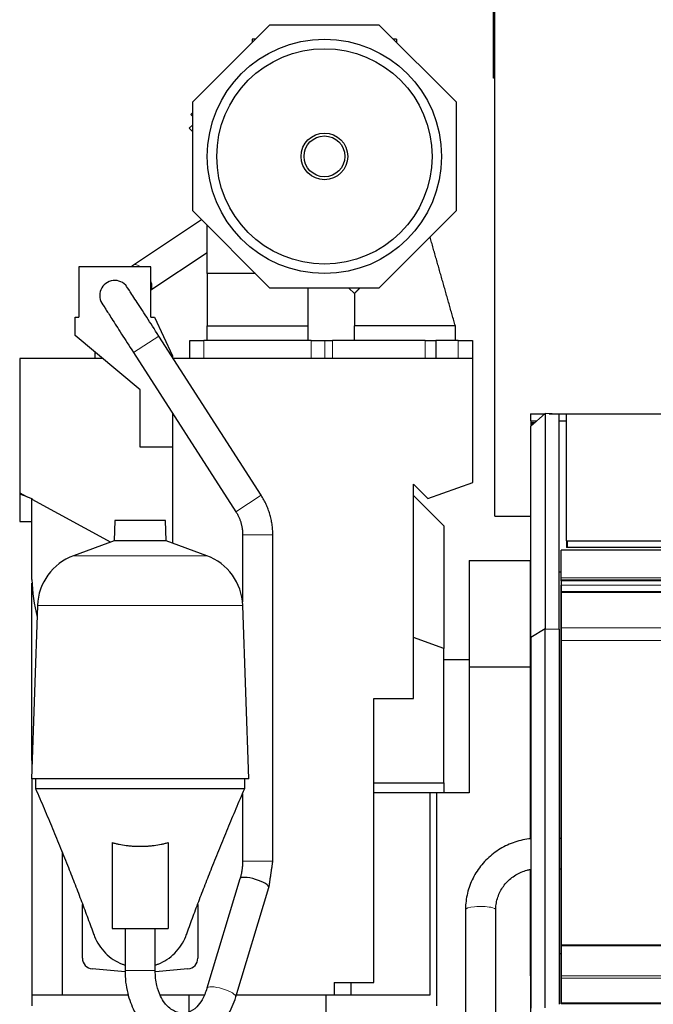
# Model space of a CAD drawing. Header units: inches. Extents: x 0 to 23760, y -13 to 16800.
# Tile 206 of 256: x 14730 to 15608, y 13103 to 14467. Entities that reach past the tile are written whole.
import ezdxf

# ---------------------------------------------------------------- set-up
doc = ezdxf.new("R2010")
doc.units = ezdxf.units.IN
doc.layers.add('1', color=7, linetype='Continuous', true_color=0xffffff)

msp = doc.modelspace()

# ---------------------------------------------------------------- linework, layer by layer
at = {"layer": '1', "color": 2, "linetype": 'Continuous', "lineweight": 25}
for p, q in [((15388.266, 13779.302), (15388.266, 14579.302)), ((15386.766, 14386.27), (15386.766, 14549.27)), ((14969.718, 14353.38), (15076.624, 14460.286)), ((15076.624, 14460.286), (15227.812, 14460.286)), ((15227.812, 14460.286), (15334.718, 14353.38)), ((15056.624, 14440.286), (15052.218, 14440.286)), ((15052.218, 14440.286), (15052.218, 14435.88)), ((15252.218, 14440.286), (15247.812, 14440.286)), ((15252.218, 14440.286), (15252.218, 14435.88)), ((15388.266, 14386.27), (15386.766, 14386.27)), ((14969.718, 14202.192), (14969.718, 14353.38)), ((15334.718, 14353.38), (15334.718, 14202.192)), ((14966.956, 14335.769), (14969.719, 14338.531)), ((14969.719, 14333.007), (14966.956, 14335.769)), ((14969.719, 14321.561), (14964.835, 14316.677)), ((14964.835, 14316.677), (14969.718, 14311.794)), ((15076.624, 14095.286), (14969.718, 14202.192)), ((15334.718, 14202.192), (15227.812, 14095.286)), ((14981.999, 14189.908), (14887.54, 14127.151)), ((14989.718, 14115.286), (14989.718, 14182.192)), ((14911.768, 14092.822), (14989.718, 14144.611)), ((14911.766, 14124.786), (14811.766, 14124.786)), ((14811.766, 14124.786), (14811.766, 14054.786)), ((14911.766, 14054.786), (14911.766, 14124.786)), ((14989.995, 14115.286), (14989.731, 14115.286)), ((15227.812, 14095.286), (15076.624, 14095.286)), ((15186.226, 14095.286), (15193.723, 14087.789)), ((14806.766, 14054.786), (14811.766, 14054.786)), ((14806.766, 14029.786), (14806.766, 14054.786)), ((14911.766, 14054.786), (14916.766, 14054.786)), ((14916.766, 14054.786), (14941.766, 14001.173)), ((14989.718, 14042.786), (15059.825, 14042.786)), ((14989.718, 14022.786), (14989.718, 14042.786)), ((15059.825, 14042.786), (15129.723, 14042.786)), ((15129.723, 14022.786), (15129.723, 14042.786)), ((15193.723, 14022.786), (15193.723, 14042.786)), ((15193.723, 14042.786), (15193.724, 14042.786)), ((15333.696, 14042.786), (15333.723, 14042.786)), ((15333.723, 14022.786), (15333.723, 14042.786)), ((15333.724, 14042.786), (15333.723, 14042.786)), ((14896.766, 13954.267), (14806.766, 14029.786)), ((15064.664, 13808.148), (14922.668, 14028.868)), ((14965.723, 14022.786), (14985.223, 14022.786)), ((14965.723, 13997.786), (14965.723, 14022.786)), ((15133.819, 14022.786), (14985.223, 14022.786)), ((15133.819, 14022.786), (15152.871, 14022.786)), ((15152.871, 14022.786), (15163.619, 14022.786)), ((15291.723, 14022.786), (15163.619, 14022.786)), ((15291.723, 14022.786), (15306.723, 14022.786)), ((15337.723, 14022.786), (15306.721, 14022.786)), ((15306.723, 14022.786), (15306.723, 13997.786)), ((15337.723, 14022.786), (15357.723, 14022.786)), ((15357.723, 14022.786), (15357.723, 13997.786)), ((14833.763, 14007.133), (14833.763, 13997.786)), ((14887.346, 14006.145), (15029.342, 13785.425)), ((14941.766, 14001.173), (14941.766, 13999.181)), ((14844.902, 13997.786), (14729.766, 13997.786)), ((14729.766, 13997.786), (14729.766, 13811.648)), ((15357.966, 13997.786), (14942.67, 13997.786)), ((15133.819, 13997.786), (14985.223, 13997.786)), ((15357.966, 13825.786), (15357.966, 13997.786)), ((14896.766, 13874.786), (14896.766, 13954.267)), ((14941.766, 13921.546), (14941.766, 13741.591)), ((15437.766, 13921.098), (15437.766, 13911.098)), ((15437.766, 13921.098), (15457.768, 13921.098)), ((15438.266, 13903.807), (15458.016, 13921.325)), ((15477.766, 13920.56), (15458.016, 13921.325)), ((15458.016, 13921.325), (15458.016, 13623.266)), ((15463.886, 13921.098), (16044.766, 13921.098)), ((15477.766, 13622.743), (15477.766, 13920.56)), ((15487.766, 13920.843), (16044.766, 13920.843)), ((15487.766, 13744.825), (15487.766, 13920.843)), ((15437.766, 13911.098), (15446.492, 13911.098)), ((15438.266, 13911.097), (15438.266, 13903.805)), ((15439.766, 13909.098), (15439.766, 13908.135)), ((15439.766, 13909.098), (15444.232, 13909.098)), ((15439.766, 13908.135), (15439.766, 13905.132)), ((15439.766, 13908.135), (15443.146, 13908.135)), ((15477.771, 13911.098), (15487.768, 13911.098)), ((15438.266, 13611.282), (15438.266, 13903.807)), ((14941.766, 13874.786), (14896.766, 13874.786)), ((15275.766, 13823.321), (15295.605, 13803.482)), ((15275.766, 13526.428), (15275.766, 13823.321)), ((15295.605, 13803.482), (15357.966, 13825.786)), ((14729.766, 13811.648), (14729.766, 13809.786)), ((14729.766, 13811.648), (14740.169, 13806)), ((14729.766, 13809.788), (14729.766, 13771.802)), ((14740.169, 13806), (14729.766, 13809.786)), ((14740.169, 13806), (14746.497, 13803.697)), ((14746.497, 13803.697), (14746.497, 13802.564)), ((14746.497, 13691.534), (14746.497, 13802.564)), ((14746.497, 13802.564), (14855.973, 13743.123)), ((15275.764, 13807.788), (15317.766, 13765.786)), ((15275.764, 13807.788), (15317.766, 13765.786)), ((14729.766, 13771.802), (14746.497, 13771.802)), ((14861.714, 13773.327), (14860.719, 13744.85)), ((14931.818, 13773.327), (14861.714, 13773.327)), ((14932.813, 13744.85), (14931.818, 13773.327)), ((15388.266, 13779.302), (15438.274, 13779.302)), ((15317.766, 13765.786), (15317.766, 13595.768)), ((14860.719, 13744.85), (14804.421, 13724.359)), ((14932.813, 13744.85), (14860.719, 13744.85)), ((14989.11, 13724.359), (14932.813, 13744.85)), ((15038.723, 13753.503), (15038.723, 13660.662)), ((15080.723, 13301.241), (15080.723, 13753.503)), ((15487.766, 13744.825), (15487.766, 13735.954)), ((15488.567, 13744.455), (15488.567, 13735.585)), ((16025.758, 13744.455), (15488.567, 13744.455)), ((15480.266, 13732.186), (15480.266, 13731.96)), ((16025.789, 13732.186), (15480.266, 13732.186)), ((15480.266, 13693.566), (15480.266, 13731.96)), ((16025.758, 13735.585), (15488.567, 13735.585)), ((15352.766, 13717.802), (15352.766, 13570.31)), ((15352.766, 13717.802), (15437.766, 13717.802)), ((15437.766, 13570.31), (15437.766, 13717.802)), ((15437.766, 13702.112), (15438.267, 13702.112)), ((15477.765, 13702.112), (15480.266, 13702.112)), ((14746.766, 13440.787), (14746.766, 13686.49)), ((15480.266, 13691.009), (15480.266, 13693.566)), ((15480.266, 13689.706), (15480.266, 13691.009)), ((15480.266, 13689.706), (15480.266, 13672.723)), ((17087.266, 13689.706), (15480.266, 13689.706)), ((15480.266, 13674.879), (15480.266, 13683.784)), ((15480.266, 13673.563), (15480.266, 13674.879)), ((15480.266, 13673.407), (15480.266, 13673.563)), ((15480.266, 13673.295), (15480.266, 13673.407)), ((15480.266, 13624.451), (15480.266, 13673.295)), ((15480.266, 13672.723), (15480.266, 13666.49)), ((15480.266, 13666.49), (15480.266, 13645.566)), ((14754.461, 13655.595), (14746.073, 13415.373)), ((15047.459, 13415.373), (15039.07, 13655.595)), ((15480.266, 13645.566), (15480.266, 13601.856)), ((15458.016, 13623.266), (15438.266, 13611.282)), ((15458.016, 13623.266), (15477.766, 13622.743)), ((15458.016, 13098.066), (15458.016, 13623.266)), ((15477.766, 13622.743), (15477.766, 13102.737)), ((15480.266, 13606.711), (15480.266, 13624.451)), ((15317.766, 13595.772), (15275.766, 13611.058)), ((15438.266, 13611.282), (15438.266, 13097.204)), ((15480.266, 13184.948), (15480.266, 13606.711)), ((15317.766, 13409.786), (15317.766, 13595.772)), ((15480.266, 13601.856), (15480.266, 13121.804)), ((15317.766, 13580.402), (15352.764, 13580.402)), ((15352.766, 13570.311), (15352.766, 13395.786)), ((15437.766, 13552.489), (15437.766, 13570.312)), ((15437.766, 13332.002), (15437.766, 13552.494)), ((15220.766, 13132.802), (15220.766, 13526.428)), ((15220.766, 13526.428), (15275.766, 13526.428)), ((14746.766, 13440.786), (14746.766, 13435.226)), ((14746.962, 13440.786), (14746.766, 13440.786)), ((15047.459, 13415.373), (14746.073, 13415.373)), ((14746.766, 13415.37), (14746.766, 13115.786)), ((14751.766, 13415.373), (14751.766, 13401.802)), ((15041.766, 13401.802), (15041.766, 13415.373)), ((15220.766, 13409.786), (15317.766, 13409.786)), ((15317.766, 13409.788), (15317.766, 13395.786)), ((15038.723, 13394.492), (15038.723, 13301.241)), ((15298.766, 13395.786), (15220.766, 13395.786)), ((15307.766, 13395.786), (15298.766, 13395.786)), ((15298.766, 13115.786), (15298.766, 13395.786)), ((15307.766, 13395.786), (15307.766, 13100.786)), ((15352.766, 13395.786), (15307.766, 13395.786)), ((15480.266, 13332.698), (15477.767, 13332.698)), ((14858.116, 13326.758), (14858.116, 13207.802)), ((14935.416, 13326.758), (14935.416, 13207.802)), ((14788.766, 13312.851), (14788.766, 13115.802)), ((15477.767, 13290.698), (15480.266, 13290.698)), ((15035.167, 13276.697), (14989.212, 13125.105)), ((15437.766, 13173.337), (15437.766, 13289.271)), ((15029.405, 13112.92), (15075.361, 13264.512)), ((14816.766, 13166.802), (14816.766, 13240.89)), ((14976.766, 13240.899), (14976.766, 13166.802)), ((15347.766, 13233.715), (15347.766, 12941.088)), ((15389.766, 12941.088), (15389.766, 13233.715)), ((14858.116, 13207.802), (14935.416, 13207.802)), ((14875.766, 13207.802), (14875.766, 13149.649)), ((14917.766, 13149.649), (14917.766, 13207.802)), ((15480.266, 13184.948), (17087.266, 13184.948)), ((15480.266, 13184.381), (15480.266, 13184.948)), ((15480.266, 13184.381), (17087.266, 13184.381)), ((15480.266, 13142.241), (15480.266, 13184.381)), ((15437.766, 13142.266), (15437.766, 13173.337)), ((15437.766, 13173.337), (15438.267, 13173.337)), ((15477.765, 13173.337), (15480.266, 13173.337)), ((14875.974, 13147.877), (14830.459, 13151.859)), ((14963.073, 13151.859), (14917.943, 13147.91)), ((15437.766, 13142.266), (15437.766, 13086.856)), ((15480.266, 13139.132), (15480.266, 13142.241)), ((15165.766, 13132.802), (15220.766, 13132.802)), ((15165.766, 13132.802), (15165.766, 13115.802)), ((15188.766, 13132.802), (15188.766, 13115.802)), ((15480.266, 13105.008), (15480.266, 13139.132)), ((14746.766, 13115.789), (14746.766, 13100.786)), ((14746.766, 13115.786), (14880.359, 13115.786)), ((14788.766, 13115.802), (14880.353, 13115.802)), ((14924.362, 13115.802), (14964.766, 13115.802)), ((14924.372, 13115.786), (14964.771, 13115.786)), ((14964.766, 13091.802), (14964.766, 13115.802)), ((14964.766, 13115.802), (14985.36, 13115.802)), ((15030.28, 13115.802), (15154.766, 13115.802)), ((15154.762, 13115.802), (15165.766, 13115.802)), ((15154.763, 13115.786), (15298.766, 13115.786)), ((15154.766, 13091.802), (15154.766, 13115.802)), ((15165.766, 13115.802), (15188.766, 13115.802)), ((15480.266, 13121.804), (15480.266, 13109.004)), ((15480.266, 13109.004), (15480.266, 13103.512)), ((15480.266, 13105.008), (15480.266, 13104.472)), ((15480.266, 13103.512), (15480.266, 13104.472)), ((17087.266, 13103.512), (15480.266, 13103.512))]:
    msp.add_line(p, q, dxfattribs=at)
at = {"layer": '1', "color": 110, "linetype": 'Continuous', "lineweight": 13}
for p, q in [((14887.346, 14006.145), (14922.668, 14028.868)), ((14985.223, 14022.786), (14985.223, 13997.786)), ((15133.819, 13997.786), (15133.819, 14022.786)), ((15152.871, 13997.786), (15152.871, 14022.786)), ((15163.619, 14022.786), (15163.619, 13997.786)), ((15291.723, 13997.786), (15291.723, 14022.786)), ((15337.723, 13997.786), (15337.723, 14022.786)), ((15029.342, 13785.425), (15064.664, 13808.148)), ((15038.723, 13753.503), (15080.723, 13753.503)), ((15480.266, 13731.96), (16025.789, 13731.96)), ((14989.11, 13724.359), (14804.421, 13724.359)), ((15480.266, 13693.566), (20705.266, 13693.566)), ((15480.266, 13691.009), (20705.266, 13691.009)), ((15480.266, 13683.784), (17087.266, 13683.785)), ((15480.266, 13674.879), (17087.266, 13674.879)), ((15480.266, 13673.563), (17087.266, 13673.563)), ((15480.266, 13673.407), (17087.266, 13673.407)), ((15480.266, 13673.295), (17087.266, 13673.295)), ((15039.07, 13655.595), (14754.461, 13655.595)), ((15480.266, 13624.451), (17087.266, 13624.451)), ((15480.266, 13606.711), (17087.266, 13606.711)), ((15038.723, 13301.241), (15080.723, 13301.241)), ((15389.766, 13233.715), (15389.766, 13233.715)), ((14896.766, 13149.649), (14875.766, 13149.649)), ((14917.766, 13149.649), (14896.766, 13149.649)), ((15480.266, 13142.241), (17087.266, 13142.241)), ((15480.266, 13139.132), (17087.266, 13139.132)), ((15480.266, 13105.008), (17087.266, 13105.008)), ((15480.266, 13104.472), (17087.266, 13104.472))]:
    msp.add_line(p, q, dxfattribs=at)
at = {"layer": '1', "color": 2, "linetype": 'Continuous', "lineweight": 25}
for radius in [162.362, 149.215, 32.362, 28.291]:
    msp.add_circle((15152.218, 14277.786), radius, dxfattribs=at)
for centre, radius, start, end in [((14861.723, 14084.786), 21, 44.173125, 224.870625), ((14830.415, 13652.943), 76, 110, 178), ((14963.117, 13652.943), 76, 2, 70), ((15023.7, 13703.788), 277.474, 182.531357, 193.492239), ((14831.766, 13166.802), 15, 180, 265), ((14961.766, 13166.802), 15, 275, 0)]:
    msp.add_arc(centre, radius, start, end, dxfattribs=at)
at = {"layer": '1', "color": 110, "linetype": 'Continuous', "lineweight": 13}
for centre, major_axis, ratio, start_param, end_param in [((14899.161, 14109.659), (11.621, -17.491), 0.43815547, 2.26714997, 3.14159265), ((14899.161, 14109.659), (11.621, -17.491), 0.43815547, 0.14412057, 1.02190119), ((15368.766, 13233.715), (21, 0), 0.22312792, 0.82217545, 3.14165303), ((15368.766, 13233.715), (21, 0), 0.22312792, 0, 0.82217545), ((15009.309, 13119.013), (20.097, -6.092), 0.26120987, 0.00274889, 3.14159265)]:
    msp.add_ellipse(centre, major_axis=major_axis, ratio=ratio, start_param=start_param, end_param=end_param, dxfattribs=at)
at = {"layer": '1', "color": 2, "linetype": 'Continuous', "lineweight": 25}
for centre, major_axis, ratio, start_param, end_param in [((15483.588, 13742.525), (-6.5, 0), 0.46174861, 3.83976427, 4.01421736), ((15483.588, 13733.655), (-6.5, 0), 0.46174861, 3.83976427, 4.01421736), ((15055.264, 13270.605), (20.097, -6.092), 0.26120987, 0, 3.14159265)]:
    msp.add_ellipse(centre, major_axis=major_axis, ratio=ratio, start_param=start_param, end_param=end_param, dxfattribs=at)
for points, degree in [([(15333.723, 14042.786), (15316.168, 14104.435), (15298.613, 14166.084)], 2), ([(15333.723, 14042.786), (15316.168, 14104.435), (15298.613, 14166.084)], 2), ([(14887.53, 14127.144), (14886.255, 14126.297), (14885.008, 14125.468), (14883.788, 14124.656)], 3), ([(14989.731, 14115.286), (14989.707, 14115.286), (14989.714, 14115.286), (14989.719, 14115.286)], 3), ([(14989.718, 14115.286), (14989.717, 14115.286), (14989.718, 14115.286), (14989.718, 14115.286)], 3), ([(14989.718, 14115.286), (14989.717, 14115.286), (14989.718, 14115.286), (14989.718, 14115.286)], 3), ([(14989.718, 14115.286), (14989.719, 14115.286), (14989.718, 14115.286)], 2), ([(14989.718, 14115.286), (14989.718, 14079.036), (14989.718, 14042.786)], 2), ([(14989.719, 14115.286), (14989.719, 14079.036), (14989.719, 14042.786)], 2), ([(15129.724, 14042.786), (15129.724, 14069.036), (15129.724, 14095.285)], 2), ([(15195.291, 14089.357), (15201.221, 14095.286)], 1), ([(15193.723, 14087.789), (15193.723, 14065.287), (15193.723, 14042.786)], 2), ([(15193.786, 14087.851), (15195.291, 14089.357)], 1), ([(15263.724, 14042.786), (15193.723, 14042.786)], 1), ([(15333.723, 14042.786), (15263.724, 14042.786)], 1), ([(15080.723, 13753.503), (15080.354, 13783.077), (15064.664, 13808.148)], 2), ([(15029.342, 13785.425), (15038.83, 13770.874), (15038.723, 13753.503)], 2), ([(15352.766, 13570.31), (15437.766, 13570.31)], 1), ([(14751.766, 13401.802), (14797.661, 13295.821), (14832.719, 13198.953)], 2), ([(14751.766, 13401.802), (14751.766, 13401.802), (14751.882, 13401.802), (14752.406, 13401.802), (14753.278, 13401.802), (14754.495, 13401.802), (14756.055, 13401.802), (14757.954, 13401.802), (14760.187, 13401.802), (14762.75, 13401.802), (14765.635, 13401.802), (14768.836, 13401.802), (14772.345, 13401.802), (14776.154, 13401.802), (14780.254, 13401.802), (14784.634, 13401.802), (14789.285, 13401.802), (14794.194, 13401.802), (14799.351, 13401.802), (14804.742, 13401.802), (14810.355, 13401.802), (14816.176, 13401.802), (14822.191, 13401.802), (14828.386, 13401.802), (14834.745, 13401.802), (14841.254, 13401.802), (14847.897, 13401.802), (14854.658, 13401.802), (14861.52, 13401.802), (14868.466, 13401.802), (14875.481, 13401.802), (14882.548, 13401.802), (14889.648, 13401.802), (14896.766, 13401.802), (14903.884, 13401.802), (14910.984, 13401.802), (14918.05, 13401.802), (14925.065, 13401.802), (14932.012, 13401.802), (14938.874, 13401.802), (14945.635, 13401.802), (14952.277, 13401.802), (14958.786, 13401.802), (14965.146, 13401.802), (14971.341, 13401.802), (14977.356, 13401.802), (14983.177, 13401.802), (14988.79, 13401.802), (14994.181, 13401.802), (14999.338, 13401.802), (15004.247, 13401.802), (15008.897, 13401.802), (15013.278, 13401.802), (15017.377, 13401.802), (15021.186, 13401.802), (15024.696, 13401.802), (15027.897, 13401.802), (15030.782, 13401.802), (15033.345, 13401.802), (15035.578, 13401.802), (15037.477, 13401.802), (15039.037, 13401.802), (15040.254, 13401.802), (15041.126, 13401.802), (15041.649, 13401.802), (15041.766, 13401.802), (15041.766, 13401.802)], 3), ([(14960.81, 13198.946), (14995.866, 13295.843), (15041.766, 13401.802)], 2), ([(15038.723, 13301.241), (15038.8, 13288.373), (15035.163, 13276.685)], 2), ([(15075.364, 13264.524), (15080.723, 13301.241)], 1)]:
    msp.add_open_spline(points, degree=degree, dxfattribs=at)
for points, knots in [([(14989.718, 14115.286), (14989.715, 14115.286), (14989.717, 14115.286), (14989.718, 14115.286), (14989.718, 14115.286)], [0, 0, 0, 0, 0.97214874, 1, 1, 1, 1]), ([(14989.719, 14115.286), (14989.719, 14115.286), (14989.724, 14115.286), (14989.72, 14115.286), (14989.719, 14115.286), (14989.719, 14115.286)], [0, 0, 0, 0, 0.05180092, 0.9426792, 1, 1, 1, 1]), ([(14989.719, 14115.286), (14989.721, 14115.286), (14989.719, 14115.286), (14989.719, 14115.286), (14989.719, 14115.286)], [0, 0, 0, 0, 0.97312199, 1, 1, 1, 1]), ([(14990.286, 14115.286), (14990.28, 14115.286), (14990.184, 14115.286), (14990.091, 14115.286), (14989.995, 14115.286)], [0, 0, 0, 0, 0.06094147, 1, 1, 1, 1]), ([(14990.83, 14115.286), (14990.825, 14115.286), (14990.642, 14115.286), (14990.459, 14115.286), (14990.286, 14115.286)], [0, 0, 0, 0, 0.02780103, 1, 1, 1, 1]), ([(14991.938, 14115.286), (14991.928, 14115.286), (14991.56, 14115.286), (14991.191, 14115.286), (14990.83, 14115.286)], [0, 0, 0, 0, 0.02690254, 1, 1, 1, 1]), ([(15056.624, 14115.286), (15045.989, 14115.286), (15029.522, 14115.286), (15010.138, 14115.286), (14999.929, 14115.286), (14994.836, 14115.286), (14992.656, 14115.286), (14991.938, 14115.286)], [0, 0, 0, 0, 0.49318875, 0.76373395, 0.89900656, 0.96664286, 1, 1, 1, 1]), ([(14922.668, 14028.868), (14916.682, 14038.171), (14905.515, 14055.494), (14890.301, 14078.995), (14879.784, 14095.103), (14877.116, 14099.034), (14876.793, 14099.412)], [0, 0, 0, 0, 0.24524416, 0.493776, 0.74554483, 1, 1, 1, 1]), ([(14846.654, 14070.161), (14846.482, 14070.303), (14848.071, 14067.614), (14856.865, 14053.705), (14870.741, 14031.99), (14881.441, 14015.324), (14887.346, 14006.145)], [0, 0, 0, 0, 0.24528689, 0.49343689, 0.74500891, 1, 1, 1, 1]), ([(15437.753, 13332.108), (15437.052, 13332.033), (15428.894, 13331.07), (15413.42, 13327.331), (15393.07, 13317.287), (15375.481, 13303.039), (15361.575, 13285.308), (15352.049, 13265.015), (15348.27, 13247.318), (15347.767, 13236.849), (15347.766, 13233.715)], [0, 0, 0, 0, 0.01441772, 0.167965, 0.32174743, 0.47545345, 0.62898921, 0.7822891, 0.93533469, 1, 1, 1, 1]), ([(14858.116, 13326.758), (14859.699, 13326.337), (14861.286, 13325.942), (14864.464, 13325.204), (14866.056, 13324.861), (14870.842, 13323.911), (14874.044, 13323.382), (14878.864, 13322.747), (14880.473, 13322.561), (14883.698, 13322.242), (14885.313, 13322.109), (14888.55, 13321.895), (14890.171, 13321.814), (14893.419, 13321.707), (14895.046, 13321.679), (14898.306, 13321.678), (14899.939, 13321.703), (14901.984, 13321.768), (14902.393, 13321.783), (14903.007, 13321.808), (14903.212, 13321.817), (14903.621, 13321.835), (14904.644, 13321.882), (14905.665, 13321.941), (14908.112, 13322.1), (14909.74, 13322.234), (14912.987, 13322.553), (14914.606, 13322.739), (14919.453, 13323.377), (14922.668, 13323.907), (14927.466, 13324.859), (14929.062, 13325.203), (14932.245, 13325.941), (14933.833, 13326.337), (14935.416, 13326.758)], [0, 0, 0, 0, 0.0625, 0.0625, 0.125, 0.125, 0.25, 0.25, 0.3125, 0.3125, 0.375, 0.375, 0.4375, 0.4375, 0.5, 0.5, 0.5625, 0.5625, 0.578125, 0.578125, 0.5859375, 0.5859375, 0.59375, 0.625, 0.625, 0.6875, 0.6875, 0.75, 0.75, 0.875, 0.875, 0.9375, 0.9375, 1, 1, 1, 1]), ([(15389.766, 13233.715), (15389.768, 13236.197), (15390.299, 13244.15), (15394.174, 13257.42), (15403.607, 13271.646), (15416.892, 13282.651), (15429.1, 13287.821), (15436.168, 13289.404), (15437.682, 13289.682)], [0, 0, 0, 0, 0.09457885, 0.30726236, 0.520229, 0.73226157, 0.94316999, 1, 1, 1, 1]), ([(14832.32, 13200.105), (14832.695, 13198.99), (14834.639, 13193.673), (14839.42, 13184.371), (14848.335, 13173.371), (14859.335, 13164.456), (14868.781, 13159.601), (14874.249, 13157.624), (14875.512, 13157.208)], [0, 0, 0, 0, 0.05795355, 0.2770596, 0.49616564, 0.71527169, 0.93437774, 1, 1, 1, 1]), ([(14918.013, 13157.206), (14919.278, 13157.623), (14924.749, 13159.6), (14934.197, 13164.456), (14945.197, 13173.371), (14954.112, 13184.371), (14958.892, 13193.671), (14960.835, 13198.986), (14961.209, 13200.099)], [0, 0, 0, 0, 0.06573181, 0.28483786, 0.50394391, 0.72304996, 0.942156, 1, 1, 1, 1]), ([(14875.766, 13149.649), (14875.753, 13138.69), (14878.032, 13119.361), (14887.115, 13094.375), (14898.177, 13077.603), (14908.13, 13067.4), (14916.485, 13060.989), (14926.66, 13054.893), (14940.439, 13049.698), (14958.488, 13047.83), (14975.281, 13050.867), (14990.597, 13057.775), (15005.258, 13068.972), (15019.59, 13087.594), (15026.58, 13103.569), (15029.409, 13112.933)], [0, 0, 0, 0, 0.11623554, 0.21580509, 0.29519789, 0.35412913, 0.39311028, 0.42810422, 0.50476118, 0.58235928, 0.66357195, 0.72403478, 0.80116542, 0.89448723, 1, 1, 1, 1]), ([(14989.208, 13125.093), (14987.435, 13118.992), (14983.463, 13109.417), (14974.489, 13097.262), (14964.657, 13091.376), (14956.48, 13090.153), (14949.67, 13090.95), (14942.853, 13093.672), (14936.499, 13098.142), (14930.14, 13104.94), (14924.137, 13114.625), (14918.913, 13129.947), (14917.674, 13142.289), (14917.766, 13149.649)], [0, 0, 0, 0, 0.11583025, 0.20768244, 0.33879051, 0.41766143, 0.49460633, 0.56937853, 0.64251809, 0.70103644, 0.77892585, 0.87675753, 1, 1, 1, 1])]:
    msp.add_open_spline(points, degree=3, knots=knots, dxfattribs=at)

doc.saveas('drawing.dxf')
